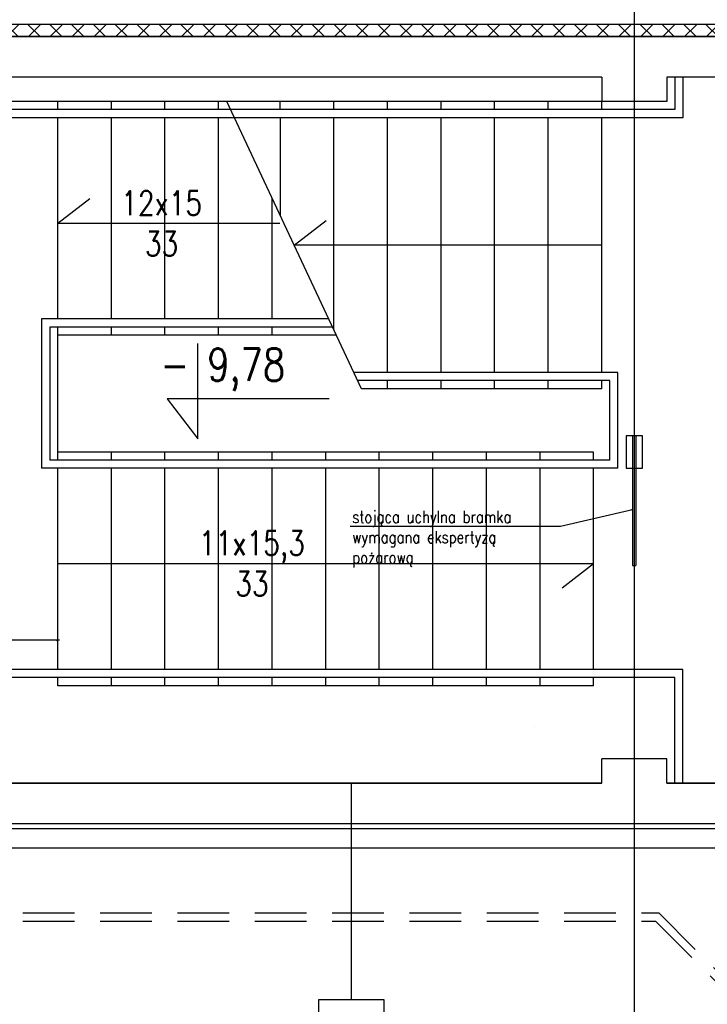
# Model space of a CAD drawing. Header units: centimetres. Extents: x -228435 to 56419, y -89367 to 477256.
# Tile 48 of 53: x -32325 to -28090, y 3287 to 9354. Entities that reach past the tile are written whole.
import ezdxf

# ---------------------------------------------------------------- set-up
doc = ezdxf.new("R2010")
doc.units = ezdxf.units.CM
doc.header["$LTSCALE"] = 50
doc.header["$PDMODE"] = 35
doc.header["$PDSIZE"] = 0.1
doc.linetypes.add('Kondygnacja -1$0$HIDDEN', pattern=[9.525, 6.35, -3.175])
doc.linetypes.add('Osie rzutów$0$DASHDOT2', pattern=[12.7, 6.35, -3.175, 0, -3.175])
doc.layers.get('0').update_dxf_attribs({"color": 8})
doc.layers.get('DEFPOINTS').update_dxf_attribs({"color": 8})
doc.layers.add('Kondygnacja +0_5$0$ARCH_INFO_WYMIARY', color=8, linetype='Continuous', lineweight=9)
for name, color, linetype in [('Kondygnacja -1$0$ARCH_GK', 8, 'Continuous'), ('Kondygnacja -1$0$ARCH_INFO_KOTY_WYSOKOŚCIOWE_IST', 8, 'Continuous'), ('Kondygnacja -1$0$ARCH_INFO_OPISY', 8, 'Continuous'), ('Kondygnacja -1$0$ARCH_INFO_OPISY_IST', 8, 'Continuous'), ('Kondygnacja -1$0$ARCH_INFO_OPISY_PRZEGRODY_IST', 8, 'Continuous'), ('Kondygnacja -1$0$ARCH_INFO_SCHODY_IST', 8, 'Continuous'), ('Kondygnacja -1$0$ARCH_MUROWANE_IST', 8, 'Continuous'), ('Kondygnacja -1$0$ARCH_NIEWIDOK_IST', 8, 'Kondygnacja -1$0$HIDDEN'), ('Kondygnacja -1$0$ARCH_SCHODY_IST', 8, 'Continuous'), ('Kondygnacja -1$0$ARCH_ŻELBET_IST', 8, 'Continuous'), ('Osie rzutów$0$ARCH_INFO_OSIE_IST', 8, 'Osie rzutów$0$DASHDOT2')]:
    doc.layers.add(name, color=color, linetype=linetype)
doc.styles.add('Kondygnacja +0_5$0$Romans', font='Romans.shx', dxfattribs={"width": 0.7})
doc.styles.add('Kondygnacja -1$0$ROMANS-50-CM', font='romans.shx', dxfattribs={"width": 0.8, "height": 10})
doc.styles.add('Kondygnacja -1$0$Standard', font='txt')
doc.dimstyles.new('Kondygnacja +0_5$0$Wymiary 1-100', dxfattribs={"dimtxt": 12, "dimasz": 10, "dimexe": 5, "dimexo": 0, "dimgap": 4, "dimtad": 1, "dimrnd": 0.5, "dimzin": 12, "dimdsep": 46, "dimtxsty": 'Kondygnacja +0_5$0$Romans', "dimblk": 'Kondygnacja +0_5$0$_Oblique', "dimcen": 10, "dimdle": 10, "dimclrt": 55, "dimazin": 0, "dimtfac": 1, "dimtmove": 1, "dimatfit": 3, "dimfxl": 0, "dimtolj": 1, "dimtzin": 0, "dimarcsym": 0})
doc.dimstyles.new('Kondygnacja -1$0$ISO-25', dxfattribs={"dimtxt": 2.5, "dimasz": 2.5, "dimexe": 1.25, "dimexo": 0.625, "dimtad": 1, "dimtxsty": 'Kondygnacja -1$0$Standard', "dimcen": 2.5, "dimadec": 0, "dimazin": 0, "dimtfac": 1, "dimtmove": 0, "dimatfit": 3, "dimfxl": 0, "dimarcsym": 0})

# ---------------------------------------------------------------- blocks, each defined once
blk = doc.blocks.new('Kondygnacja +0_5$0$_Oblique')
at = {"color": 0, "linetype": 'ByBlock', "lineweight": -2}
blk.add_line((-0.5, -0.5), (0.5, 0.5), dxfattribs=at)
blk = doc.blocks.new('*D557')
at = {"layer": 'DEFPOINTS', "color": 0}
for p in [(-33920, 5530.3), (-33920, 5530.3), (-32090, 5530.3)]:
    blk.add_point(p, dxfattribs=at)
at = {"layer": 'Kondygnacja +0_5$0$ARCH_INFO_WYMIARY', "color": 0, "lineweight": -2}
for p, q in [((-32080, 5530.3), (-33930, 5530.3)), ((-33920, 5530.3), (-33920, 5535.3)), ((-32090, 5530.3), (-32090, 5535.3))]:
    blk.add_line(p, q, dxfattribs=at)
at = {"layer": 'Kondygnacja +0_5$0$ARCH_INFO_WYMIARY', "color": 0, "lineweight": -2, "xscale": 10, "yscale": 10, "zscale": 10, "rotation": 180}
blk.add_blockref('Kondygnacja +0_5$0$_Oblique', (-33920, 5530.3), dxfattribs=at)
at = {"layer": 'Kondygnacja +0_5$0$ARCH_INFO_WYMIARY', "color": 0, "lineweight": -2, "xscale": 10, "yscale": 10, "zscale": 10}
blk.add_blockref('Kondygnacja +0_5$0$_Oblique', (-32090, 5530.3), dxfattribs=at)
at = {"layer": 'Kondygnacja +0_5$0$ARCH_INFO_WYMIARY', "color": 55, "insert": (-33005, 5534.8), "char_height": 5, "attachment_point": 5, "style": 'Kondygnacja +0_5$0$Romans'}
blk.add_mtext('\\A1;1830', dxfattribs=at)
blk = doc.blocks.new('*D953')
at = {"layer": 'DEFPOINTS', "color": 0}
for p in [(-33651, 5615), (8719, 5615), (-33950, 5540)]:
    blk.add_point(p, dxfattribs=at)
at = {"layer": 'Kondygnacja +0_5$0$ARCH_INFO_WYMIARY', "color": 0, "lineweight": -2}
for p, q in [((-33643, 5615), (-33656, 5615)), ((-33651, 5530), (-33651, 5625)), ((-33659, 5540), (-33646, 5540))]:
    blk.add_line(p, q, dxfattribs=at)
at = {"layer": 'Kondygnacja +0_5$0$ARCH_INFO_WYMIARY', "color": 0, "lineweight": -2, "xscale": 10, "yscale": 10, "zscale": 10}
for p, rotation in [((-33651, 5615), 90), ((-33651, 5540), 270)]:
    blk.add_blockref('Kondygnacja +0_5$0$_Oblique', p, dxfattribs=dict(at, rotation=rotation))
at = {"layer": 'Kondygnacja +0_5$0$ARCH_INFO_WYMIARY', "color": 55, "insert": (-33655.5, 5577.5), "char_height": 5, "attachment_point": 5, "rotation": 90, "style": 'Kondygnacja +0_5$0$Romans'}
blk.add_mtext('\\A1;75', dxfattribs=at)
blk = doc.blocks.new('Kondygnacja -1$0$_Dot')
at = {"color": 0, "linetype": 'ByBlock', "lineweight": -2}
blk.add_line((-0.5, 0), (-1, 0), dxfattribs=at)
at = {"color": 0, "linetype": 'ByBlock', "const_width": 0.5}
blk.add_lwpolyline([(-0.25, 0, 1), (0.25, 0, 1)], format="xyb", close=True, dxfattribs=at)
blk = doc.blocks.new('Osie rzutów')
at = {"layer": 'Osie rzutów$0$ARCH_INFO_OSIE_IST', "ltscale": 10}
for p, q in [((9260, 12510), (9260, 4623.26)), ((4436.04, 5000), (15156.54, 5000))]:
    blk.add_line(p, q, dxfattribs=at)

msp = doc.modelspace()

# ---------------------------------------------------------------- hatches: boundary and pattern name
at = {"layer": 'Kondygnacja -1$0$ARCH_GK', "linetype": 'Continuous', "lineweight": -3}
h = msp.add_hatch(dxfattribs=at)
h.set_pattern_fill('ANSI37', color=256, scale=30, angle=-360, style=0)
h.set_pattern_definition([(45, (-121140, -45000), (-67.35192, 67.35192), []), (135, (-121140, -45000), (-67.35192, -67.35192), [])])
h.paths.add_polyline_path([(-21990, 9250), (-21915, 9325), (-24425.681, 9325), (-24425.681, 9250)], flags=0)
h.paths.add_polyline_path([(-26535.557, 9250), (-26535.557, 9325), (-35165, 9325), (-35090, 9250)], flags=0)

# ---------------------------------------------------------------- linework, layer by layer
for p, q in [((-26535.557, 9325), (-35165, 9325)), ((-35090, 9250), (-26535.557, 9250))]:
    msp.add_line(p, q, dxfattribs=at)
at = {"layer": 'Kondygnacja -1$0$ARCH_INFO_KOTY_WYSOKOŚCIOWE_IST'}
msp.add_lwpolyline([(-30418.975, 7018.091), (-31416.159, 7018.091), (-31228.659, 6770.591), (-31228.659, 7359.024)], dxfattribs=at)
at = {"layer": 'Kondygnacja -1$0$ARCH_INFO_OPISY_IST'}
for p, q in [((-30634.944, 7965), (-30437.257, 8117.368)), ((-28740, 7965), (-30634.944, 7965))]:
    msp.add_line(p, q, dxfattribs=at)
at = {"layer": 'Kondygnacja -1$0$ARCH_INFO_OPISY_PRZEGRODY_IST'}
msp.add_lwpolyline([(-30281.62, 3317.07), (-30081.62, 3317.07), (-30081.62, 2617.07), (-30481.62, 2617.07), (-30481.62, 3317.07), (-30281.62, 3317.07), (-30281.62, 4650)], dxfattribs=at)
at = {"layer": 'Kondygnacja -1$0$ARCH_INFO_SCHODY_IST'}
for p, q in [((-32090, 8100), (-31892.314, 8252.368)), ((-32090, 8100), (-30722.324, 8100)), ((-28790, 6000), (-32090, 6000)), ((-28790, 6000), (-28984.183, 5850.333))]:
    msp.add_line(p, q, dxfattribs=at)
at = {"layer": 'Kondygnacja -1$0$ARCH_MUROWANE_IST', "ltscale": 4}
for p, q in [((-35100, 4370), (-26412.883, 4370)), ((-35100, 4250), (-26412.883, 4250))]:
    msp.add_line(p, q, dxfattribs=at)
at = {"layer": 'Kondygnacja -1$0$ARCH_NIEWIDOK_IST'}
for points in [[(-39925.355, 3800), (-28410, 3799.984), (-27410, 2799.984), (-26410, 3799.984), (-26410, 4250)], [(-39925.355, 3850), (-28389.289, 3849.984), (-27410, 2870.695), (-26460, 3820.695), (-26460, 4250)]]:
    msp.add_lwpolyline(points, dxfattribs=at)
at = {"layer": 'Kondygnacja -1$0$ARCH_SCHODY_IST'}
for p, q in [((-28290, 9000), (-28290, 8800)), ((-28240, 9000), (-28240, 8750)), ((-28740, 8850), (-34290, 8850)), ((-28290, 8800), (-34290, 8800)), ((-32090, 8800), (-32090, 8850)), ((-31760, 8800), (-31760, 8850)), ((-31430, 8800), (-31430, 8850)), ((-31100, 8800), (-31100, 8850)), ((-30219.887, 7080), (-31050, 8850)), ((-30720, 8800), (-30720, 8850)), ((-30390, 8800), (-30390, 8850)), ((-30060, 8800), (-30060, 8850)), ((-29730, 8800), (-29730, 8850)), ((-29400, 8800), (-29400, 8850)), ((-29070, 8800), (-29070, 8850)), ((-28740, 8800), (-28740, 8850)), ((-28240, 8750), (-34290, 8750)), ((-32090, 7510), (-32090, 8750)), ((-31760, 7510), (-31760, 8750)), ((-31430, 7510), (-31430, 8750)), ((-31100, 7510), (-31100, 8750)), ((-30720, 8750), (-30720, 8146.361)), ((-30390, 7442.721), (-30390, 8750)), ((-30060, 7180), (-30060, 8750)), ((-29730, 7180), (-29730, 8750)), ((-29400, 7180), (-29400, 8750)), ((-29070, 7180), (-29070, 8750)), ((-28740, 7180), (-28740, 8750)), ((-30770, 7510), (-30770, 8252.973)), ((-30421.553, 7510), (-32190, 7510)), ((-32190, 7510), (-32190, 6590)), ((-30398.104, 7460), (-32140, 7460)), ((-32140, 7460), (-32140, 6640)), ((-32090, 7410), (-32090, 7460)), ((-30374.654, 7410), (-32090, 7410)), ((-32090, 6640), (-32090, 7410)), ((-31760, 7410), (-31760, 7460)), ((-31430, 7410), (-31430, 7460)), ((-31100, 7410), (-31100, 7460)), ((-30770, 7410), (-30770, 7460)), ((-28640, 7180), (-30263.577, 7180)), ((-28640, 6590), (-28640, 7180)), ((-28690, 7130), (-30241.732, 7130)), ((-30060, 7080), (-30060, 7130)), ((-29730, 7080), (-29730, 7130)), ((-29400, 7080), (-29400, 7130)), ((-29070, 7080), (-29070, 7130)), ((-28740, 7080), (-28740, 7130)), ((-28690, 6640), (-28690, 7130)), ((-28740, 7080), (-30219.887, 7080)), ((-29267.274, 6690), (-32090, 6690)), ((-31760, 6640), (-31760, 6690)), ((-31430, 6640), (-31430, 6690)), ((-31100, 6640), (-31100, 6690)), ((-30770, 6640), (-30770, 6690)), ((-30440, 6640), (-30440, 6690)), ((-30110, 6640), (-30110, 6690)), ((-29780, 6640), (-29780, 6690)), ((-29450, 6640), (-29450, 6690)), ((-28790, 6690), (-29267.274, 6690)), ((-29120, 6640), (-29120, 6690)), ((-28790, 6640), (-28790, 6690)), ((-28690, 6640), (-32140, 6640)), ((-28640, 6590), (-32190, 6590)), ((-32090, 5350), (-32090, 6590)), ((-31760, 5350), (-31760, 6590)), ((-31430, 5350), (-31430, 6590)), ((-31100, 5350), (-31100, 6590)), ((-30770, 5350), (-30770, 6590)), ((-30440, 5350), (-30440, 6590)), ((-30110, 5350), (-30110, 6590)), ((-29780, 5350), (-29780, 6590)), ((-29450, 5350), (-29450, 6590)), ((-29120, 5350), (-29120, 6590)), ((-28790, 5350), (-28790, 6590)), ((-28240, 5350), (-33920, 5350)), ((-28240, 4650), (-28240, 5350)), ((-28290, 5300), (-33920, 5300)), ((-32090, 5250), (-32090, 5300)), ((-31760, 5250), (-31760, 5300)), ((-31430, 5250), (-31430, 5300)), ((-31100, 5250), (-31100, 5300)), ((-30770, 5250), (-30770, 5300)), ((-30440, 5250), (-30440, 5300)), ((-30110, 5250), (-30110, 5300)), ((-29780, 5250), (-29780, 5300)), ((-29450, 5250), (-29450, 5300)), ((-29120, 5250), (-29120, 5300)), ((-28790, 5250), (-28790, 5300)), ((-28290, 4650), (-28290, 5300)), ((-28790, 5250), (-32090, 5250))]:
    msp.add_line(p, q, dxfattribs=at)
msp.add_lwpolyline([(-28590, 6590), (-28490, 6590), (-28490, 6790), (-28590, 6790), (-28590, 6590)], dxfattribs=at)
msp.add_lwpolyline([(-28528.368, 5995), (-28528.368, 6790), (-28551.632, 6790), (-28551.632, 5995, 0.41421356), (-28546.632, 5990), (-28533.368, 5990, 0.41421356)], format="xyb", close=True, dxfattribs=at)
at = {"layer": 'Kondygnacja -1$0$ARCH_ŻELBET_IST', "ltscale": 4}
for p, q in [((-26420, 9250), (-34540, 9250)), ((-28740, 9000), (-34290, 9000)), ((-28740, 9000), (-28740, 8850)), ((-26420, 9000), (-28340, 9000)), ((-28340, 9000), (-28340, 8850)), ((-28340, 8850), (-28740, 8850)), ((-28740, 4650), (-28740, 4800)), ((-28340, 4800), (-28740, 4800)), ((-28340, 4650), (-28340, 4800)), ((-35100, 4650), (-28740, 4650)), ((-28740, 4650), (-33950, 4650)), ((-26462.883, 4650), (-28340, 4650)), ((-28340, 4650), (-26462.883, 4650)), ((-35100, 4400), (-26462.883, 4400))]:
    msp.add_line(p, q, dxfattribs=at)

# ---------------------------------------------------------------- block references
at = {"layer": 'Osie rzutów$0$ARCH_INFO_OSIE_IST', "xscale": 10, "yscale": 10, "zscale": 10}
msp.add_blockref('Osie rzutów', (-121140, -45000), dxfattribs=at)

# ---------------------------------------------------------------- texts
at = {"layer": 'Kondygnacja -1$0$ARCH_INFO_KOTY_WYSOKOŚCIOWE_IST', "insert": (-31457.869, 7197.719), "char_height": 200, "width": 976.18926, "attachment_point": 4, "line_spacing_factor": 0.9, "style": 'Kondygnacja -1$0$ROMANS-50-CM'}
msp.add_mtext('- 9,78', dxfattribs=at)
at = {"layer": 'Kondygnacja -1$0$ARCH_INFO_OPISY', "insert": (-30276.46, 6328.072), "char_height": 75, "width": 1257.19514, "attachment_point": 1, "style": 'Kondygnacja -1$0$ROMANS-50-CM'}
msp.add_mtext('stojąca uchylna bramka wymagana ekspertyzą pożarową', dxfattribs=at)
at = {"layer": 'Kondygnacja -1$0$ARCH_INFO_SCHODY_IST', "char_height": 150, "width": 100, "attachment_point": 5, "style": 'Kondygnacja -1$0$ROMANS-50-CM'}
for s, insert in [('12x15 33', (-31450.573, 8098.846)), ('11x15,3 33', (-30894.197, 6003.782))]:
    msp.add_mtext(s, dxfattribs=dict(at, insert=insert))

# ---------------------------------------------------------------- dimensions: what is measured, and where the dimension line sits
at = {"layer": 'Kondygnacja +0_5$0$ARCH_INFO_WYMIARY'}
dim = msp.add_linear_dim(base=(-33650.984, 5615), p1=(-33950, 5540), p2=(8719, 5615), angle=90, dimstyle='Kondygnacja +0_5$0$Wymiary 1-100', override={"dimtxt": 5, "dimgap": 2}, dxfattribs=at)
dim.commit()
dim.dimension.update_dxf_attribs({"geometry": '*D953', "text_midpoint": (-33650.984, 5577.5), "dimtype": 160})
dim = msp.add_linear_dim(base=(-33920, 5530.264), p1=(-32090, 5530.264), p2=(-33920, 5530.264), dimstyle='Kondygnacja +0_5$0$Wymiary 1-100', override={"dimtxt": 5, "dimgap": 2}, dxfattribs=at)
dim.commit()
dim.dimension.update_dxf_attribs({"geometry": '*D557', "text_midpoint": (-33005, 5534.764)})

# ---------------------------------------------------------------- leaders
at = {"layer": 'Kondygnacja -1$0$ARCH_INFO_OPISY'}
msp.add_leader([(-28551.632, 6334.386), (-28994.169, 6231.809), (-30289.468, 6231.809)], dimstyle='Kondygnacja -1$0$ISO-25', override={"dimscale": 5, "dimasz": 2, "dimtad": 0, "dimldrblk": 'Kondygnacja -1$0$_Dot'}, dxfattribs=at)

doc.saveas('drawing.dxf')
